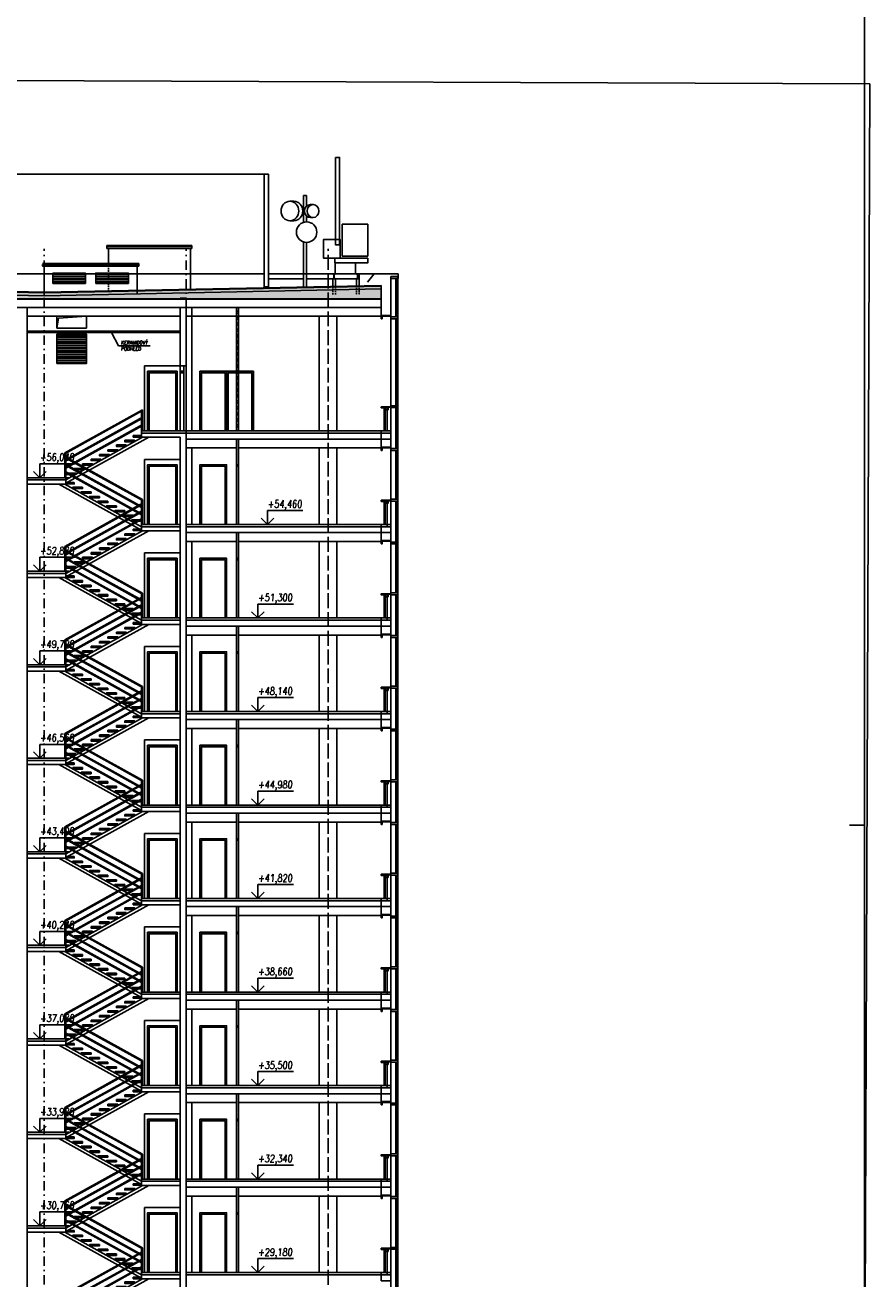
# Model space of a CAD drawing. Header units: millimetres. Extents: x -24606338 to 439687, y 151354 to 480404.
# Tile 15 of 93: x 140697 to 169250, y 373495 to 415867. Entities that reach past the tile are written whole.
import ezdxf

# ---------------------------------------------------------------- set-up
doc = ezdxf.new("R2010")
doc.units = ezdxf.units.MM
for name, pattern in [('DASHED', [0.75, 0.5, -0.25]), ('HIDDEN', [3, 2, -1]), ('ČERCHOVANÁ', [25.4, 12.7, -6.35, 0, -6.35]), ('ČÁRKOVANÁ', [19.05, 12.7, -6.35])]:
    doc.linetypes.add(name, pattern=pattern)
for name, color, linetype in [('BOURÁNÍ', 40, 'Continuous'), ('DVERE', 4, 'Continuous'), ('KOTY', 7, 'Continuous'), ('KOTY-DVERE', 8, 'Continuous'), ('LEGENDA', 7, 'Continuous'), ('NOVA', 240, 'Continuous'), ('OSY', 7, 'Continuous'), ('Sloupy', 210, 'Continuous'), ('SRAFA', 9, 'Continuous'), ('TENKA', 4, 'Continuous'), ('TLUSTA', 2, 'Continuous')]:
    doc.layers.add(name, color=color, linetype=linetype)
doc.layers.add('SCANY', color=7, linetype='Continuous', plot=False)
doc.styles.add('CS-ROMANS', font='romans.shx', dxfattribs={"width": 0.75, "oblique": 5})
doc.styles.add('ROMANS', font='romans.shx', dxfattribs={"width": 0.75, "oblique": 5, "height": 200})
picture_1 = doc.add_image_def('image1.jpg', size_in_pixel=(7767, 6910))

# ---------------------------------------------------------------- blocks, each defined once
blk = doc.blocks.new('VÝŠKOVÁ KÓTA 1')
at = {"ltscale": 0.25}
for p, q in [((0, 3.76), (9.59, 3.76)), ((0, 0), (0, 3.76)), ((0, 0), (-1.7, 1.7)), ((0, 0), (1.7, 1.7))]:
    blk.add_line(p, q, dxfattribs=at)
at = {"style": 'ROMANS', "oblique": 5, "width": 0.8}
blk.add_attdef('VÝŠKA', (0, 4.54), '', height=2, dxfattribs=at)
blk = doc.blocks.new('BUDOVA_A_schodiste_rez')
at = {"layer": 'TENKA', "color": 7}
for p, q in [((37, 2297), (37, 1580)), ((2663, 841), (37, 2297)), ((2663, 807), (67, 2246)), ((2632, 608), (37, 2047)), ((2632, 358), (37, 1797)), ((2632, 574), (67, 1996)), ((2632, 324), (67, 1746)), ((37, -739), (2663, 717)), ((37, -773), (2632, 666)), ((67, -972), (2663, 467)), ((2663, 717), (2663, 0)), ((67, -1006), (2632, 416)), ((67, -1222), (2663, 217)), ((67, -1256), (2632, 166))]:
    blk.add_line(p, q, dxfattribs=at)
for points in [[(67, 1580), (67, 2280)], [(2632, 0), (2632, 858)], [(2632, 0), (2632, 700)], [(2663, 0), (2663, 841)], [(37, -1580), (37, -739)], [(67, -1580), (67, -722)]]:
    blk.add_lwpolyline(points, dxfattribs=at)
at = {"layer": 'TENKA'}
for points in [[(2632, -189), (-171, 1365)], [(2632, -75), (35, 1365)], [(67, -1655), (2665, -215)], [(67, -1769), (2871, -215)]]:
    blk.add_lwpolyline(points, dxfattribs=at)
for points in [[(352, 1422), (67, 1422), (67, 1372), (352, 1372)], [(637, 1264), (307, 1264), (307, 1214), (637, 1214)], [(922, 1106), (592, 1106), (592, 1056), (922, 1056)], [(1207, 948), (877, 948), (877, 898), (1207, 898)], [(1492, 790), (1162, 790), (1162, 740), (1492, 740)], [(1777, 632), (1447, 632), (1447, 582), (1777, 582)], [(2062, 474), (1732, 474), (1732, 424), (2062, 424)], [(2347, 316), (2017, 316), (2017, 266), (2347, 266)], [(2632, 158), (2302, 158), (2302, 108), (2632, 108)], [(2062, -316), (2393, -316), (2393, -366), (2062, -366)], [(2347, -158), (2632, -158), (2632, -208), (2347, -208)], [(1207, -790), (1538, -790), (1538, -840), (1207, -840)], [(1492, -632), (1823, -632), (1823, -682), (1492, -682)], [(1777, -474), (2108, -474), (2108, -524), (1777, -524)], [(352, -1264), (683, -1264), (683, -1314), (352, -1314)], [(637, -1106), (968, -1106), (968, -1156), (637, -1156)], [(922, -948), (1253, -948), (1253, -998), (922, -998)], [(67, -1422), (398, -1422), (398, -1472), (67, -1472)]]:
    blk.add_lwpolyline(points, close=True, dxfattribs=at)
blk = doc.blocks.new('I160')
blk.add_lwpolyline([(-33.85315, -80), (-33.85315, -76.395, -0.374036), (-30.58015, -72.632), (-5.43015, -69.111, 0.374036), (-0.00315, -62.872), (-0.00315, 62.872, 0.374036), (-5.43015, 69.111), (-30.58015, 72.632, -0.374036), (-33.85315, 76.395), (-33.85315, 80), (40.14685, 80), (40.14685, 76.395, -0.374036), (36.87385, 72.632), (11.72385, 69.111, 0.374036), (6.29685, 62.872), (6.29685, -62.872, 0.374036), (11.72385, -69.111), (36.87385, -72.632, -0.374036), (40.14685, -76.395), (40.14685, -80)], format="xyb", close=True)

msp = doc.modelspace()

# ---------------------------------------------------------------- hatches: boundary and pattern name
at = {"layer": 'NOVA', "ltscale": 300}
h = msp.add_hatch(dxfattribs=at)
h.set_pattern_fill('ANSI32', color=256, scale=15)
h.set_pattern_definition([(45, (4377.23, 173593.97), (-101.02788, 101.02788), []), (45, (4444.58, 173593.97), (-101.02788, 101.02788), [])])
h.paths.add_polyline_path([(147912.436, 406325.494), (147837.436, 406325.494), (147837.436, 402150.494), (147912.436, 402150.494)])
at = {"layer": 'SRAFA'}
h = msp.add_hatch(dxfattribs=at)
h.set_pattern_fill('ANSI31', color=256, scale=20, angle=135)
h.set_pattern_definition([(180, (43149.25, 373410.544), (-1e-14, -63.5), [])])
h.paths.add_polyline_path([(141637.436, 407488.094), (142737.436, 407488.094), (142737.436, 407138.094), (141637.436, 407138.094)])
h = msp.add_hatch(dxfattribs=at)
h.set_pattern_fill('ANSI31', color=256, scale=20, angle=135)
h.set_pattern_definition([(180, (44599.25, 373410.544), (-1e-14, -63.5), [])])
h.paths.add_polyline_path([(143087.436, 407488.094), (144187.436, 407488.094), (144187.436, 407138.094), (143087.436, 407138.094)])
h = msp.add_hatch(dxfattribs=at)
h.set_pattern_fill('HONEY', color=256, scale=10)
h.set_pattern_definition([(0, (1450, 0), (47.625, 27.4963), [31.75, -63.5]), (120, (1450, 0), (-47.6249943, 27.4963099), [31.75, -63.5]), (60, (1450, 0), (5.7e-06, 54.9926099), [-63.5, 31.75])])
h.paths.add_polyline_path([(129937.436, 407048.514), (141337.436, 406820.514), (152737.436, 407048.514), (152737.436, 406620.494), (129937.436, 406620.494)])
h = msp.add_hatch(dxfattribs=at)
h.set_pattern_fill('ANSI31', color=256, scale=20, angle=135)
h.set_pattern_definition([(180, (43284.25, 370697.944), (-1e-14, -63.5), [])])
h.paths.add_polyline_path([(141772.436, 405425.494), (142772.436, 405425.494), (142772.436, 404425.494), (141772.436, 404425.494)])

# ---------------------------------------------------------------- linework, layer by layer
at = {"layer": 'BOURÁNÍ'}
for points in [[(147512.436, 402150.494), (148412.436, 402150.494), (148412.436, 404170.494), (147512.436, 404170.494)], [(147562.436, 402150.494), (148362.436, 402150.494), (148362.436, 404120.494), (147562.436, 404120.494)]]:
    msp.add_lwpolyline(points, close=True, dxfattribs=at)
at = {"layer": 'DVERE'}
msp.add_lwpolyline([(140772.436, 406025.494), (145937.436, 406025.494)], dxfattribs=at)
for points in [[(144737.436, 404350.494), (145937.436, 404350.494), (145937.436, 402150.494), (144737.436, 402150.494)], [(144837.436, 402150.494), (145837.436, 402150.494), (145837.436, 404170.494), (144837.436, 404170.494)], [(144887.436, 402150.494), (145787.436, 402150.494), (145787.436, 404120.494), (144887.436, 404120.494)], [(144737.436, 401190.494), (145937.436, 401190.494), (145937.436, 398990.494), (144737.436, 398990.494)], [(144837.436, 398990.494), (145837.436, 398990.494), (145837.436, 401010.494), (144837.436, 401010.494)], [(144887.436, 398990.494), (145787.436, 398990.494), (145787.436, 400960.494), (144887.436, 400960.494)], [(147507.436, 398990.494), (146607.436, 398990.494), (146607.436, 401010.494), (147507.436, 401010.494)], [(147457.436, 398990.494), (146657.436, 398990.494), (146657.436, 400960.494), (147457.436, 400960.494)], [(147912.436, 401010.494), (147837.436, 401010.494), (147837.436, 400960.494), (147912.436, 400960.494)], [(147912.436, 398990.494), (147837.436, 398990.494), (147837.436, 401010.494), (147912.436, 401010.494)], [(144737.436, 398030.494), (145937.436, 398030.494), (145937.436, 395830.494), (144737.436, 395830.494)], [(144837.436, 395830.494), (145837.436, 395830.494), (145837.436, 397850.494), (144837.436, 397850.494)], [(144887.436, 395830.494), (145787.436, 395830.494), (145787.436, 397800.494), (144887.436, 397800.494)], [(147507.436, 395830.494), (146607.436, 395830.494), (146607.436, 397850.494), (147507.436, 397850.494)], [(147457.436, 395830.494), (146657.436, 395830.494), (146657.436, 397800.494), (147457.436, 397800.494)], [(147912.436, 397850.494), (147837.436, 397850.494), (147837.436, 397800.494), (147912.436, 397800.494)], [(147912.436, 395830.494), (147837.436, 395830.494), (147837.436, 397850.494), (147912.436, 397850.494)], [(144737.436, 394870.494), (145937.436, 394870.494), (145937.436, 392670.494), (144737.436, 392670.494)], [(144837.436, 392670.494), (145837.436, 392670.494), (145837.436, 394690.494), (144837.436, 394690.494)], [(144887.436, 392670.494), (145787.436, 392670.494), (145787.436, 394640.494), (144887.436, 394640.494)], [(147507.436, 392670.494), (146607.436, 392670.494), (146607.436, 394690.494), (147507.436, 394690.494)], [(147457.436, 392670.494), (146657.436, 392670.494), (146657.436, 394640.494), (147457.436, 394640.494)], [(147912.436, 394690.494), (147837.436, 394690.494), (147837.436, 394640.494), (147912.436, 394640.494)], [(147912.436, 392670.494), (147837.436, 392670.494), (147837.436, 394690.494), (147912.436, 394690.494)], [(144737.436, 391710.494), (145937.436, 391710.494), (145937.436, 389510.494), (144737.436, 389510.494)], [(144837.436, 389510.494), (145837.436, 389510.494), (145837.436, 391530.494), (144837.436, 391530.494)], [(147507.436, 389510.494), (146607.436, 389510.494), (146607.436, 391530.494), (147507.436, 391530.494)], [(147912.436, 391530.494), (147837.436, 391530.494), (147837.436, 391480.494), (147912.436, 391480.494)], [(147912.436, 389510.494), (147837.436, 389510.494), (147837.436, 391530.494), (147912.436, 391530.494)], [(144887.436, 389510.494), (145787.436, 389510.494), (145787.436, 391480.494), (144887.436, 391480.494)], [(147457.436, 389510.494), (146657.436, 389510.494), (146657.436, 391480.494), (147457.436, 391480.494)], [(144737.436, 388550.494), (145937.436, 388550.494), (145937.436, 386350.494), (144737.436, 386350.494)], [(144837.436, 386350.494), (145837.436, 386350.494), (145837.436, 388370.494), (144837.436, 388370.494)], [(144887.436, 386350.494), (145787.436, 386350.494), (145787.436, 388320.494), (144887.436, 388320.494)], [(147507.436, 386350.494), (146607.436, 386350.494), (146607.436, 388370.494), (147507.436, 388370.494)], [(147457.436, 386350.494), (146657.436, 386350.494), (146657.436, 388320.494), (147457.436, 388320.494)], [(147912.436, 388370.494), (147837.436, 388370.494), (147837.436, 388320.494), (147912.436, 388320.494)], [(147912.436, 386350.494), (147837.436, 386350.494), (147837.436, 388370.494), (147912.436, 388370.494)], [(144737.436, 385390.494), (145937.436, 385390.494), (145937.436, 383190.494), (144737.436, 383190.494)], [(144837.436, 383190.494), (145837.436, 383190.494), (145837.436, 385210.494), (144837.436, 385210.494)], [(144887.436, 383190.494), (145787.436, 383190.494), (145787.436, 385160.494), (144887.436, 385160.494)], [(147507.436, 383190.494), (146607.436, 383190.494), (146607.436, 385210.494), (147507.436, 385210.494)], [(147457.436, 383190.494), (146657.436, 383190.494), (146657.436, 385160.494), (147457.436, 385160.494)], [(147912.436, 385210.494), (147837.436, 385210.494), (147837.436, 385160.494), (147912.436, 385160.494)], [(147912.436, 383190.494), (147837.436, 383190.494), (147837.436, 385210.494), (147912.436, 385210.494)], [(144737.436, 382230.494), (145937.436, 382230.494), (145937.436, 380030.494), (144737.436, 380030.494)], [(144837.436, 380030.494), (145837.436, 380030.494), (145837.436, 382050.494), (144837.436, 382050.494)], [(144887.436, 380030.494), (145787.436, 380030.494), (145787.436, 382000.494), (144887.436, 382000.494)], [(147507.436, 380030.494), (146607.436, 380030.494), (146607.436, 382050.494), (147507.436, 382050.494)], [(147457.436, 380030.494), (146657.436, 380030.494), (146657.436, 382000.494), (147457.436, 382000.494)], [(147912.436, 382050.494), (147837.436, 382050.494), (147837.436, 382000.494), (147912.436, 382000.494)], [(147912.436, 380030.494), (147837.436, 380030.494), (147837.436, 382050.494), (147912.436, 382050.494)], [(144737.436, 379070.494), (145937.436, 379070.494), (145937.436, 376870.494), (144737.436, 376870.494)], [(144837.436, 376870.494), (145837.436, 376870.494), (145837.436, 378890.494), (144837.436, 378890.494)], [(144887.436, 376870.494), (145787.436, 376870.494), (145787.436, 378840.494), (144887.436, 378840.494)], [(147507.436, 376870.494), (146607.436, 376870.494), (146607.436, 378890.494), (147507.436, 378890.494)], [(147457.436, 376870.494), (146657.436, 376870.494), (146657.436, 378840.494), (147457.436, 378840.494)], [(147912.436, 378890.494), (147837.436, 378890.494), (147837.436, 378840.494), (147912.436, 378840.494)], [(147912.436, 376870.494), (147837.436, 376870.494), (147837.436, 378890.494), (147912.436, 378890.494)], [(144737.436, 375910.494), (145937.436, 375910.494), (145937.436, 373710.494), (144737.436, 373710.494)], [(144837.436, 373710.494), (145837.436, 373710.494), (145837.436, 375730.494), (144837.436, 375730.494)], [(144887.436, 373710.494), (145787.436, 373710.494), (145787.436, 375680.494), (144887.436, 375680.494)], [(147507.436, 373710.494), (146607.436, 373710.494), (146607.436, 375730.494), (147507.436, 375730.494)], [(147457.436, 373710.494), (146657.436, 373710.494), (146657.436, 375680.494), (147457.436, 375680.494)], [(147912.436, 375730.494), (147837.436, 375730.494), (147837.436, 375680.494), (147912.436, 375680.494)], [(147912.436, 373710.494), (147837.436, 373710.494), (147837.436, 375730.494), (147912.436, 375730.494)]]:
    msp.add_lwpolyline(points, close=True, dxfattribs=at)
at = {"layer": 'KOTY', "linetype": 'ByBlock'}
for p, q in [((140870.434, 400570.494), (142187.529, 400570.494)), ((148566.143, 398990.494), (149883.238, 398990.494)), ((140870.434, 397410.494), (142187.529, 397410.494)), ((148243.169, 395830.494), (149560.264, 395830.494)), ((140870.434, 394250.494), (142187.529, 394250.494)), ((148243.169, 392670.494), (149560.264, 392670.494)), ((140870.434, 391090.494), (142187.529, 391090.494)), ((148243.169, 389510.494), (149560.264, 389510.494)), ((140870.434, 387930.494), (142187.529, 387930.494)), ((148243.169, 386350.494), (149560.264, 386350.494)), ((140870.434, 384770.494), (142187.529, 384770.494)), ((148243.169, 383190.494), (149560.264, 383190.494)), ((140870.434, 381610.494), (142187.529, 381610.494)), ((148243.169, 380030.494), (149560.264, 380030.494)), ((140870.434, 378450.494), (142187.529, 378450.494)), ((148243.169, 376870.494), (149560.264, 376870.494)), ((140870.434, 375290.494), (142187.529, 375290.494)), ((148243.169, 373710.494), (149560.264, 373710.494))]:
    msp.add_line(p, q, dxfattribs=at)
at = {"layer": 'KOTY-DVERE'}
msp.add_lwpolyline([(144927.191, 405032.292), (143856.366, 405032.292), (143614.459, 405475.494)], dxfattribs=at)
at = {"layer": 'LEGENDA'}
msp.add_lwpolyline([(122065.347, 329430.494), (169065.347, 329430.494), (169065.347, 418530.494), (122065.347, 418530.494)], close=True, dxfattribs=at)
msp.add_lwpolyline([(169065.347, 388830.494), (168565.347, 388830.494)], dxfattribs=at)
at = {"layer": 'NOVA'}
for points in [[(147837.436, 402150.494), (147837.436, 406325.494)], [(147912.436, 406325.494), (147912.436, 402150.494)]]:
    msp.add_lwpolyline(points, dxfattribs=at)
for points in [[(146607.436, 402150.494), (147507.436, 402150.494), (147507.436, 404170.494), (146607.436, 404170.494)], [(146657.436, 402150.494), (147457.436, 402150.494), (147457.436, 404120.494), (146657.436, 404120.494)]]:
    msp.add_lwpolyline(points, close=True, dxfattribs=at)
at = {"layer": 'OSY', "linetype": 'ČERCHOVANÁ', "ltscale": 25}
for points in [[(141337.436, 331387.271), (141337.436, 408305.494)], [(146137.436, 331387.271), (146137.436, 408305.494)], [(150937.436, 339185.494), (150937.436, 408305.494)], [(150937.436, 331387.271), (150937.436, 408305.494)]]:
    msp.add_lwpolyline(points, dxfattribs=at)
at = {"layer": 'TENKA'}
for p, q in [((133752.456, 410830.494), (148922.416, 410830.494)), ((148922.416, 410830.494), (148772.416, 410830.494)), ((148772.416, 410830.494), (148772.416, 407020.494)), ((148922.416, 410830.494), (148922.416, 407570.494)), ((148922.416, 407020.494), (148922.416, 410830.494)), ((150112.244, 410112.726), (150112.244, 409201.457)), ((150212.244, 410112.726), (150212.244, 409751.074)), ((150212.244, 409415.293), (150212.244, 409216.204)), ((150112.244, 408538.105), (150112.244, 407020.494)), ((150212.244, 408523.358), (150212.244, 407020.494)), ((146337.436, 408388.024), (143462.436, 408388.024)), ((143512.436, 408311.522), (143512.436, 407805.316)), ((146287.436, 406939.518), (146287.436, 408311.522)), ((151176.448, 407830.904), (151176.448, 407455.494)), ((151869.712, 407830.904), (151869.712, 407455.494)), ((148772.416, 407465.494), (133902.456, 407465.494)), ((148922.416, 407465.494), (152493.141, 407465.494)), ((151094.379, 407295.494), (151094.379, 407035.657)), ((151184.379, 407295.494), (151184.379, 407037.457)), ((152493.141, 407465.494), (152271.767, 407175.125)), ((153308.38, 407465.494), (152493.141, 407465.494)), ((153057.436, 407305.494), (153057.436, 407370.494)), ((153057.436, 407370.494), (153298.38, 407370.494)), ((153057.436, 401557.994), (153057.436, 407305.494)), ((153298.38, 407305.494), (153057.436, 407305.494)), ((153228.38, 406007.994), (153228.38, 407305.494)), ((153268.38, 406007.994), (153268.38, 407305.494)), ((153298.38, 407370.494), (153298.38, 407305.494)), ((153298.38, 401557.994), (153298.38, 407305.494)), ((153308.38, 407305.494), (153308.38, 407465.494)), ((129937.436, 407048.514), (141337.436, 406820.514)), ((129937.436, 406948.494), (141337.436, 406720.494)), ((141337.436, 406820.514), (152737.436, 407048.514)), ((152737.436, 406948.494), (141337.436, 406720.494)), ((148772.416, 407020.494), (148922.416, 407020.494)), ((152737.436, 406600.494), (152737.436, 407068.518)), ((129937.436, 406620.494), (152737.436, 406620.494)), ((153057.436, 406057.994), (152737.436, 406057.994)), ((152737.436, 406057.994), (152737.436, 406032.994)), ((152737.436, 406032.994), (153057.436, 406032.994)), ((152762.436, 406032.994), (152737.436, 406032.994)), ((152737.436, 406032.994), (152737.436, 405942.994)), ((152737.436, 405942.994), (152762.436, 405942.994)), ((152762.436, 405942.994), (152762.436, 406032.994)), ((153057.436, 406032.994), (153057.436, 406057.994)), ((153057.436, 405942.994), (153057.436, 406007.994)), ((153057.436, 406007.994), (153298.38, 406007.994)), ((153298.38, 405942.994), (153057.436, 405942.994)), ((153228.38, 403002.994), (153228.38, 405942.994)), ((153268.38, 403002.994), (153268.38, 405942.994)), ((153298.38, 406007.994), (153298.38, 405942.994)), ((153057.436, 402970.494), (152737.436, 402970.494)), ((152737.436, 402970.494), (152737.436, 402930.494)), ((153057.436, 402937.994), (153057.436, 403002.994)), ((153057.436, 403002.994), (153298.38, 403002.994)), ((153057.436, 402950.494), (153057.436, 402970.494)), ((153298.38, 403002.994), (153298.38, 402937.994)), ((152737.436, 402930.494), (152757.436, 402930.494)), ((152757.436, 402930.494), (152757.436, 402950.494)), ((152757.436, 402950.494), (153057.436, 402950.494)), ((152970.774, 402950.494), (152770.936, 402950.494)), ((152770.936, 402950.494), (152770.936, 402930.494)), ((152770.936, 402930.494), (152970.774, 402930.494)), ((152838.477, 402930.494), (152838.477, 402150.494)), ((152963.477, 402930.494), (152863.477, 402930.494)), ((152863.477, 402930.494), (152863.477, 402865.494)), ((152863.477, 402930.494), (152863.477, 402150.494)), ((152863.477, 402865.494), (152963.477, 402865.494)), ((152938.477, 402930.494), (152938.477, 402150.494)), ((152963.477, 402865.494), (152963.477, 402930.494)), ((152970.774, 402930.494), (152970.774, 402950.494)), ((153298.38, 402937.994), (153057.436, 402937.994)), ((153228.38, 401557.994), (153228.38, 402937.994)), ((153268.38, 401557.994), (153268.38, 402937.994)), ((153057.436, 402150.494), (152737.436, 402150.494)), ((152737.436, 402150.494), (152737.436, 402075.494)), ((153057.436, 402075.494), (153057.436, 402150.494)), ((152737.436, 402075.494), (153057.436, 402075.494)), ((153057.436, 402075.494), (152737.436, 402075.494)), ((152737.436, 402075.494), (152737.436, 401875.494)), ((152737.436, 401875.494), (153057.436, 401875.494)), ((153057.436, 401875.494), (153057.436, 402075.494))]:
    msp.add_line(p, q, dxfattribs=at)
at = {"layer": 'TENKA', "linetype": 'DASHED', "ltscale": 100}
for p, q in [((151094.379, 407035.657), (151094.379, 406750.494)), ((151184.379, 407037.457), (151184.379, 406750.494)), ((151894.379, 407051.657), (151894.379, 406750.494)), ((151987.436, 407053.518), (151987.436, 406750.494))]:
    msp.add_line(p, q, dxfattribs=at)
at = {"layer": 'TENKA', "color": 7}
for p, q in [((142042.436, 401411.862), (144667.436, 402867.125)), ((142042.436, 401377.56), (144637.436, 402816.192)), ((142072.436, 401178.494), (144667.436, 402617.125)), ((142072.436, 401144.192), (144637.436, 402566.192)), ((144667.436, 402867.125), (144667.436, 402150.494)), ((142072.436, 400928.494), (144667.436, 402367.125)), ((142072.436, 400894.192), (144637.436, 402316.192))]:
    msp.add_line(p, q, dxfattribs=at)
at = {"layer": 'TENKA'}
for points in [[(151190.643, 411394.147), (151326.762, 411394.147), (151326.762, 408436.432), (151190.643, 408436.432)], [(151419.262, 409137.846), (152279.736, 409137.846), (152279.736, 408061.76), (151419.262, 408061.76)], [(151346.066, 407988.858), (150783.566, 407988.858), (150783.566, 408624.432), (151346.066, 408624.432)], [(151168.783, 407988.858), (152279.736, 407988.858), (152279.736, 407830.904), (151168.783, 407830.904)], [(141637.436, 407138.094), (142737.436, 407138.094), (142737.436, 407488.094), (141637.436, 407488.094)], [(143087.436, 407138.094), (144187.436, 407138.094), (144187.436, 407488.094), (143087.436, 407488.094)], [(141772.436, 405625.494), (142772.436, 405625.494), (142772.436, 406025.494), (141772.436, 406025.494)], [(152737.436, 406325.494), (146137.436, 406325.494), (146137.436, 406025.494), (152737.436, 406025.494)], [(141772.436, 404425.494), (142772.436, 404425.494), (142772.436, 405425.494), (141772.436, 405425.494)], [(145937.436, 402150.494), (146137.436, 402150.494), (146137.436, 404350.494), (145937.436, 404350.494)], [(145937.436, 404120.494), (146062.436, 404120.494), (146062.436, 404170.494), (145937.436, 404170.494)], [(144067.436, 401834.494), (144397.531, 401834.494), (144397.531, 401784.494), (144067.436, 401784.494)], [(144352.436, 401992.494), (144637.436, 401992.494), (144637.436, 401942.494), (144352.436, 401942.494)], [(143212.436, 401360.494), (143542.531, 401360.494), (143542.531, 401310.494), (143212.436, 401310.494)], [(143497.436, 401518.494), (143827.531, 401518.494), (143827.531, 401468.494), (143497.436, 401468.494)], [(143782.436, 401676.494), (144112.531, 401676.494), (144112.531, 401626.494), (143782.436, 401626.494)], [(152737.436, 401582.994), (153057.436, 401582.994), (153057.436, 401607.994), (152737.436, 401607.994)], [(152737.436, 401492.994), (152762.436, 401492.994), (152762.436, 401582.994), (152737.436, 401582.994)], [(153298.38, 401492.994), (153057.436, 401492.994), (153057.436, 401557.994), (153298.38, 401557.994)], [(142357.436, 400886.494), (142687.531, 400886.494), (142687.531, 400836.494), (142357.436, 400836.494)], [(142642.436, 401044.494), (142972.531, 401044.494), (142972.531, 400994.494), (142642.436, 400994.494)], [(142927.436, 401202.494), (143257.531, 401202.494), (143257.531, 401152.494), (142927.436, 401152.494)], [(142072.436, 400728.494), (142402.531, 400728.494), (142402.531, 400678.494), (142072.436, 400678.494)], [(153057.436, 399810.494), (152737.436, 399810.494), (152737.436, 399770.494), (152757.436, 399770.494), (152757.436, 399790.494), (153057.436, 399790.494)], [(152970.774, 399790.494), (152770.936, 399790.494), (152770.936, 399770.494), (152970.774, 399770.494)], [(152963.477, 399770.494), (152863.477, 399770.494), (152863.477, 399705.494), (152963.477, 399705.494)], [(153298.38, 399777.994), (153057.436, 399777.994), (153057.436, 399842.994), (153298.38, 399842.994)], [(152737.436, 398915.494), (153057.436, 398915.494), (153057.436, 398990.494), (152737.436, 398990.494)], [(152737.436, 398715.494), (153057.436, 398715.494), (153057.436, 398915.494), (152737.436, 398915.494)], [(152737.436, 398422.994), (153057.436, 398422.994), (153057.436, 398447.994), (152737.436, 398447.994)], [(152737.436, 398332.994), (152762.436, 398332.994), (152762.436, 398422.994), (152737.436, 398422.994)], [(153298.38, 398332.994), (153057.436, 398332.994), (153057.436, 398397.994), (153298.38, 398397.994)], [(153057.436, 396650.494), (152737.436, 396650.494), (152737.436, 396610.494), (152757.436, 396610.494), (152757.436, 396630.494), (153057.436, 396630.494)], [(152970.774, 396630.494), (152770.936, 396630.494), (152770.936, 396610.494), (152970.774, 396610.494)], [(152963.477, 396610.494), (152863.477, 396610.494), (152863.477, 396545.494), (152963.477, 396545.494)], [(153298.38, 396617.994), (153057.436, 396617.994), (153057.436, 396682.994), (153298.38, 396682.994)], [(152737.436, 395755.494), (153057.436, 395755.494), (153057.436, 395830.494), (152737.436, 395830.494)], [(152737.436, 395555.494), (153057.436, 395555.494), (153057.436, 395755.494), (152737.436, 395755.494)], [(152737.436, 395262.994), (153057.436, 395262.994), (153057.436, 395287.994), (152737.436, 395287.994)], [(152737.436, 395172.994), (152762.436, 395172.994), (152762.436, 395262.994), (152737.436, 395262.994)], [(153298.38, 395172.994), (153057.436, 395172.994), (153057.436, 395237.994), (153298.38, 395237.994)], [(153057.436, 393490.494), (152737.436, 393490.494), (152737.436, 393450.494), (152757.436, 393450.494), (152757.436, 393470.494), (153057.436, 393470.494)], [(152970.774, 393470.494), (152770.936, 393470.494), (152770.936, 393450.494), (152970.774, 393450.494)], [(152963.477, 393450.494), (152863.477, 393450.494), (152863.477, 393385.494), (152963.477, 393385.494)], [(153298.38, 393457.994), (153057.436, 393457.994), (153057.436, 393522.994), (153298.38, 393522.994)], [(152737.436, 392595.494), (153057.436, 392595.494), (153057.436, 392670.494), (152737.436, 392670.494)], [(152737.436, 392395.494), (153057.436, 392395.494), (153057.436, 392595.494), (152737.436, 392595.494)], [(152737.436, 392102.994), (153057.436, 392102.994), (153057.436, 392127.994), (152737.436, 392127.994)], [(152737.436, 392012.994), (152762.436, 392012.994), (152762.436, 392102.994), (152737.436, 392102.994)], [(153298.38, 392012.994), (153057.436, 392012.994), (153057.436, 392077.994), (153298.38, 392077.994)], [(153057.436, 390330.494), (152737.436, 390330.494), (152737.436, 390290.494), (152757.436, 390290.494), (152757.436, 390310.494), (153057.436, 390310.494)], [(152970.774, 390310.494), (152770.936, 390310.494), (152770.936, 390290.494), (152970.774, 390290.494)], [(152963.477, 390290.494), (152863.477, 390290.494), (152863.477, 390225.494), (152963.477, 390225.494)], [(153298.38, 390297.994), (153057.436, 390297.994), (153057.436, 390362.994), (153298.38, 390362.994)], [(152737.436, 389435.494), (153057.436, 389435.494), (153057.436, 389510.494), (152737.436, 389510.494)], [(152737.436, 389235.494), (153057.436, 389235.494), (153057.436, 389435.494), (152737.436, 389435.494)], [(152737.436, 388942.994), (153057.436, 388942.994), (153057.436, 388967.994), (152737.436, 388967.994)], [(152737.436, 388852.994), (152762.436, 388852.994), (152762.436, 388942.994), (152737.436, 388942.994)], [(153298.38, 388852.994), (153057.436, 388852.994), (153057.436, 388917.994), (153298.38, 388917.994)], [(153057.436, 387170.494), (152737.436, 387170.494), (152737.436, 387130.494), (152757.436, 387130.494), (152757.436, 387150.494), (153057.436, 387150.494)], [(152970.774, 387150.494), (152770.936, 387150.494), (152770.936, 387130.494), (152970.774, 387130.494)], [(152963.477, 387130.494), (152863.477, 387130.494), (152863.477, 387065.494), (152963.477, 387065.494)], [(153298.38, 387137.994), (153057.436, 387137.994), (153057.436, 387202.994), (153298.38, 387202.994)], [(152737.436, 386275.494), (153057.436, 386275.494), (153057.436, 386350.494), (152737.436, 386350.494)], [(152737.436, 386075.494), (153057.436, 386075.494), (153057.436, 386275.494), (152737.436, 386275.494)], [(152737.436, 385782.994), (153057.436, 385782.994), (153057.436, 385807.994), (152737.436, 385807.994)], [(152737.436, 385692.994), (152762.436, 385692.994), (152762.436, 385782.994), (152737.436, 385782.994)], [(153298.38, 385692.994), (153057.436, 385692.994), (153057.436, 385757.994), (153298.38, 385757.994)], [(153057.436, 384010.494), (152737.436, 384010.494), (152737.436, 383970.494), (152757.436, 383970.494), (152757.436, 383990.494), (153057.436, 383990.494)], [(152970.774, 383990.494), (152770.936, 383990.494), (152770.936, 383970.494), (152970.774, 383970.494)], [(152963.477, 383970.494), (152863.477, 383970.494), (152863.477, 383905.494), (152963.477, 383905.494)], [(153298.38, 383977.994), (153057.436, 383977.994), (153057.436, 384042.994), (153298.38, 384042.994)], [(152737.436, 383115.494), (153057.436, 383115.494), (153057.436, 383190.494), (152737.436, 383190.494)], [(152737.436, 382915.494), (153057.436, 382915.494), (153057.436, 383115.494), (152737.436, 383115.494)], [(152737.436, 382622.994), (153057.436, 382622.994), (153057.436, 382647.994), (152737.436, 382647.994)], [(152737.436, 382532.994), (152762.436, 382532.994), (152762.436, 382622.994), (152737.436, 382622.994)], [(153298.38, 382532.994), (153057.436, 382532.994), (153057.436, 382597.994), (153298.38, 382597.994)], [(153057.436, 380850.494), (152737.436, 380850.494), (152737.436, 380810.494), (152757.436, 380810.494), (152757.436, 380830.494), (153057.436, 380830.494)], [(152970.774, 380830.494), (152770.936, 380830.494), (152770.936, 380810.494), (152970.774, 380810.494)], [(152963.477, 380810.494), (152863.477, 380810.494), (152863.477, 380745.494), (152963.477, 380745.494)], [(153298.38, 380817.994), (153057.436, 380817.994), (153057.436, 380882.994), (153298.38, 380882.994)], [(152737.436, 379955.494), (153057.436, 379955.494), (153057.436, 380030.494), (152737.436, 380030.494)], [(152737.436, 379755.494), (153057.436, 379755.494), (153057.436, 379955.494), (152737.436, 379955.494)], [(152737.436, 379462.994), (153057.436, 379462.994), (153057.436, 379487.994), (152737.436, 379487.994)], [(152737.436, 379372.994), (152762.436, 379372.994), (152762.436, 379462.994), (152737.436, 379462.994)], [(153298.38, 379372.994), (153057.436, 379372.994), (153057.436, 379437.994), (153298.38, 379437.994)], [(153057.436, 377690.494), (152737.436, 377690.494), (152737.436, 377650.494), (152757.436, 377650.494), (152757.436, 377670.494), (153057.436, 377670.494)], [(152970.774, 377670.494), (152770.936, 377670.494), (152770.936, 377650.494), (152970.774, 377650.494)], [(152963.477, 377650.494), (152863.477, 377650.494), (152863.477, 377585.494), (152963.477, 377585.494)], [(153298.38, 377657.994), (153057.436, 377657.994), (153057.436, 377722.994), (153298.38, 377722.994)], [(152737.436, 376795.494), (153057.436, 376795.494), (153057.436, 376870.494), (152737.436, 376870.494)], [(152737.436, 376595.494), (153057.436, 376595.494), (153057.436, 376795.494), (152737.436, 376795.494)], [(152737.436, 376302.994), (153057.436, 376302.994), (153057.436, 376327.994), (152737.436, 376327.994)], [(152737.436, 376212.994), (152762.436, 376212.994), (152762.436, 376302.994), (152737.436, 376302.994)], [(153298.38, 376212.994), (153057.436, 376212.994), (153057.436, 376277.994), (153298.38, 376277.994)], [(153298.38, 374497.994), (153057.436, 374497.994), (153057.436, 374562.994), (153298.38, 374562.994)], [(153057.436, 374530.494), (152737.436, 374530.494), (152737.436, 374490.494), (152757.436, 374490.494), (152757.436, 374510.494), (153057.436, 374510.494)], [(152970.774, 374510.494), (152770.936, 374510.494), (152770.936, 374490.494), (152970.774, 374490.494)], [(152963.477, 374490.494), (152863.477, 374490.494), (152863.477, 374425.494), (152963.477, 374425.494)], [(152737.436, 373635.494), (153057.436, 373635.494), (153057.436, 373710.494), (152737.436, 373710.494)], [(152737.436, 373435.494), (153057.436, 373435.494), (153057.436, 373635.494), (152737.436, 373635.494)]]:
    msp.add_lwpolyline(points, close=True, dxfattribs=at)
for points in [[(149784.268, 409912.075), (149647.551, 409912.075)], [(150112.244, 410112.726), (150212.244, 410112.726)], [(150340.508, 409802.445), (150431.654, 409802.445)], [(150340.508, 409363.922), (150431.654, 409363.922)], [(149647.551, 409254.292), (149784.268, 409254.292)], [(146337.436, 408413.024), (143462.436, 408413.024)], [(143462.436, 408311.522), (143462.436, 408413.024)], [(146337.436, 408311.522), (143462.436, 408311.522)], [(146337.436, 408311.522), (146337.436, 408413.024)], [(144537.436, 407805.316), (141287.436, 407805.316)], [(144537.436, 407780.316), (141287.436, 407780.316)], [(144537.436, 407715.494), (141287.436, 407715.494)], [(141337.436, 406741.196), (141337.436, 407715.494)], [(144487.436, 406762.02), (144487.436, 407715.494)], [(144537.436, 407715.494), (144537.436, 407805.316)], [(150112.244, 407455.494), (148922.416, 407455.494)], [(150112.244, 407295.494), (148922.416, 407295.494)], [(151987.436, 407053.518), (151987.436, 407455.494), (150212.244, 407455.494)], [(151894.379, 407051.657), (151894.379, 407295.494), (150212.244, 407295.494)], [(151987.436, 407305.494), (151987.436, 407455.494)], [(152737.436, 406600.494), (129937.436, 406600.494)], [(146137.436, 406634.439), (145937.436, 406634.439)], [(141772.436, 405625.494), (141832.436, 405965.494), (142772.436, 406025.494)], [(146337.436, 406325.494), (146337.436, 402150.494)], [(150637.436, 406025.494), (150637.436, 402150.494)], [(151237.436, 402150.494), (151237.436, 406025.494)], [(145937.436, 405525.494), (140772.436, 405525.494)], [(145937.436, 405475.494), (140772.436, 405475.494)], [(146062.436, 402150.494), (146062.436, 404350.494)], [(142072.436, 400495.494), (144669.904, 401935.494)], [(142072.436, 400381.155), (144876.149, 401935.494)], [(144637.436, 402075.494), (145937.436, 402075.494)], [(152737.436, 402075.494), (145937.436, 402075.494)], [(147912.436, 401575.494), (152737.436, 401575.494), (152737.436, 401875.494), (146137.436, 401875.494), (146137.436, 401575.494), (147837.436, 401575.494)], [(142042.436, 400570.494), (142042.436, 401411.862)], [(142072.436, 400570.494), (142072.436, 401428.494)], [(146337.436, 401575.494), (146337.436, 398990.494)], [(150637.436, 401575.494), (150637.436, 398990.494)], [(151237.436, 398990.494), (151237.436, 401575.494)], [(153057.436, 398397.994), (153057.436, 401557.994)], [(153228.38, 399842.994), (153228.38, 401492.994)], [(153268.38, 399842.994), (153268.38, 401492.994)], [(153298.38, 398397.994), (153298.38, 401557.994)], [(142072.436, 400495.494), (140772.436, 400495.494)], [(152838.477, 399790.494), (152838.477, 398990.494)], [(152863.477, 399770.494), (152863.477, 398990.494)], [(152938.477, 399770.494), (152938.477, 398915.494)], [(153228.38, 398397.994), (153228.38, 399777.994)], [(153268.38, 398397.994), (153268.38, 399777.994)], [(144637.436, 398915.494), (145937.436, 398915.494)], [(146137.436, 398915.494), (152737.436, 398915.494)], [(147912.436, 398415.494), (152737.436, 398415.494), (152737.436, 398715.494), (146137.436, 398715.494), (146137.436, 398415.494), (147837.436, 398415.494)], [(146337.436, 398415.494), (146337.436, 395830.494)], [(150637.436, 398415.494), (150637.436, 395830.494)], [(151237.436, 395830.494), (151237.436, 398415.494)], [(153057.436, 395237.994), (153057.436, 398397.994)], [(153228.38, 396682.994), (153228.38, 398332.994)], [(153268.38, 396682.994), (153268.38, 398332.994)], [(153298.38, 395237.994), (153298.38, 398397.994)], [(142072.436, 397335.494), (140772.436, 397335.494)], [(152838.477, 396630.494), (152838.477, 395830.494)], [(152863.477, 396610.494), (152863.477, 395830.494)], [(152938.477, 396610.494), (152938.477, 395755.494)], [(153228.38, 395237.994), (153228.38, 396617.994)], [(153268.38, 395237.994), (153268.38, 396617.994)], [(144637.436, 395755.494), (145937.436, 395755.494)], [(146137.436, 395755.494), (152737.436, 395755.494)], [(147912.436, 395255.494), (152737.436, 395255.494), (152737.436, 395555.494), (146137.436, 395555.494), (146137.436, 395255.494), (147837.436, 395255.494)], [(146337.436, 395255.494), (146337.436, 392670.494)], [(150637.436, 395255.494), (150637.436, 392670.494)], [(151237.436, 392670.494), (151237.436, 395255.494)], [(153057.436, 392077.994), (153057.436, 395237.994)], [(153228.38, 393522.994), (153228.38, 395172.994)], [(153268.38, 393522.994), (153268.38, 395172.994)], [(153298.38, 392077.994), (153298.38, 395237.994)], [(142072.436, 394175.494), (140772.436, 394175.494)], [(152838.477, 393470.494), (152838.477, 392670.494)], [(152863.477, 393450.494), (152863.477, 392670.494)], [(152938.477, 393450.494), (152938.477, 392595.494)], [(153228.38, 392077.994), (153228.38, 393457.994)], [(153268.38, 392077.994), (153268.38, 393457.994)], [(144637.436, 392595.494), (145937.436, 392595.494)], [(146137.436, 392595.494), (152737.436, 392595.494)], [(147912.436, 392095.494), (152737.436, 392095.494), (152737.436, 392395.494), (146137.436, 392395.494), (146137.436, 392095.494), (147837.436, 392095.494)], [(146337.436, 392095.494), (146337.436, 389510.494)], [(150637.436, 392095.494), (150637.436, 389510.494)], [(151237.436, 389510.494), (151237.436, 392095.494)], [(153057.436, 388917.994), (153057.436, 392077.994)], [(153228.38, 390362.994), (153228.38, 392012.994)], [(153268.38, 390362.994), (153268.38, 392012.994)], [(153298.38, 388917.994), (153298.38, 392077.994)], [(142072.436, 391015.494), (140772.436, 391015.494)], [(152838.477, 390310.494), (152838.477, 389510.494)], [(152863.477, 390290.494), (152863.477, 389510.494)], [(152938.477, 390290.494), (152938.477, 389435.494)], [(153228.38, 388917.994), (153228.38, 390297.994)], [(153268.38, 388917.994), (153268.38, 390297.994)], [(144637.436, 389435.494), (145937.436, 389435.494)], [(146137.436, 389435.494), (152737.436, 389435.494)], [(147912.436, 388935.494), (152737.436, 388935.494), (152737.436, 389235.494), (146137.436, 389235.494), (146137.436, 388935.494), (147837.436, 388935.494)], [(146337.436, 388935.494), (146337.436, 386350.494)], [(150637.436, 388935.494), (150637.436, 386350.494)], [(151237.436, 386350.494), (151237.436, 388935.494)], [(153057.436, 385757.994), (153057.436, 388917.994)], [(153228.38, 387202.994), (153228.38, 388852.994)], [(153268.38, 387202.994), (153268.38, 388852.994)], [(153298.38, 385757.994), (153298.38, 388917.994)], [(142072.436, 387855.494), (140772.436, 387855.494)], [(152838.477, 387150.494), (152838.477, 386350.494)], [(152863.477, 387130.494), (152863.477, 386350.494)], [(152938.477, 387130.494), (152938.477, 386275.494)], [(153228.38, 385757.994), (153228.38, 387137.994)], [(153268.38, 385757.994), (153268.38, 387137.994)], [(144637.436, 386275.494), (145937.436, 386275.494)], [(146137.436, 386275.494), (152737.436, 386275.494)], [(147912.436, 385775.494), (152737.436, 385775.494), (152737.436, 386075.494), (146137.436, 386075.494), (146137.436, 385775.494), (147837.436, 385775.494)], [(146337.436, 385775.494), (146337.436, 383190.494)], [(150637.436, 385775.494), (150637.436, 383190.494)], [(151237.436, 383190.494), (151237.436, 385775.494)], [(153057.436, 382597.994), (153057.436, 385757.994)], [(153228.38, 384042.994), (153228.38, 385692.994)], [(153268.38, 384042.994), (153268.38, 385692.994)], [(153298.38, 382597.994), (153298.38, 385757.994)], [(142072.436, 384695.494), (140772.436, 384695.494)], [(152838.477, 383990.494), (152838.477, 383190.494)], [(152863.477, 383970.494), (152863.477, 383190.494)], [(152938.477, 383970.494), (152938.477, 383115.494)], [(153228.38, 382597.994), (153228.38, 383977.994)], [(153268.38, 382597.994), (153268.38, 383977.994)], [(144637.436, 383115.494), (145937.436, 383115.494)], [(146137.436, 383115.494), (152737.436, 383115.494)], [(147912.436, 382615.494), (152737.436, 382615.494), (152737.436, 382915.494), (146137.436, 382915.494), (146137.436, 382615.494), (147837.436, 382615.494)], [(146337.436, 382615.494), (146337.436, 380030.494)], [(150637.436, 382615.494), (150637.436, 380030.494)], [(151237.436, 380030.494), (151237.436, 382615.494)], [(153057.436, 379437.994), (153057.436, 382597.994)], [(153228.38, 380882.994), (153228.38, 382532.994)], [(153268.38, 380882.994), (153268.38, 382532.994)], [(153298.38, 379437.994), (153298.38, 382597.994)], [(142072.436, 381535.494), (140772.436, 381535.494)], [(152838.477, 380830.494), (152838.477, 380030.494)], [(152863.477, 380810.494), (152863.477, 380030.494)], [(152938.477, 380810.494), (152938.477, 379955.494)], [(153228.38, 379437.994), (153228.38, 380817.994)], [(153268.38, 379437.994), (153268.38, 380817.994)], [(144637.436, 379955.494), (145937.436, 379955.494)], [(146137.436, 379955.494), (152737.436, 379955.494)], [(147912.436, 379455.494), (152737.436, 379455.494), (152737.436, 379755.494), (146137.436, 379755.494), (146137.436, 379455.494), (147837.436, 379455.494)], [(146337.436, 379455.494), (146337.436, 376870.494)], [(150637.436, 379455.494), (150637.436, 376870.494)], [(151237.436, 376870.494), (151237.436, 379455.494)], [(153057.436, 376277.994), (153057.436, 379437.994)], [(153228.38, 377722.994), (153228.38, 379372.994)], [(153268.38, 377722.994), (153268.38, 379372.994)], [(153298.38, 376277.994), (153298.38, 379437.994)], [(142072.436, 378375.494), (140772.436, 378375.494)], [(152838.477, 377670.494), (152838.477, 376870.494)], [(152863.477, 377650.494), (152863.477, 376870.494)], [(152938.477, 377650.494), (152938.477, 376795.494)], [(153228.38, 376277.994), (153228.38, 377657.994)], [(153268.38, 376277.994), (153268.38, 377657.994)], [(144637.436, 376795.494), (145937.436, 376795.494)], [(146137.436, 376795.494), (152737.436, 376795.494)], [(147912.436, 376295.494), (152737.436, 376295.494), (152737.436, 376595.494), (146137.436, 376595.494), (146137.436, 376295.494), (147837.436, 376295.494)], [(146337.436, 376295.494), (146337.436, 373710.494)], [(150637.436, 376295.494), (150637.436, 373710.494)], [(151237.436, 373710.494), (151237.436, 376295.494)], [(153057.436, 373117.994), (153057.436, 376277.994)], [(153298.38, 373117.994), (153298.38, 376277.994)], [(153228.38, 374562.994), (153228.38, 376212.994)], [(153268.38, 374562.994), (153268.38, 376212.994)], [(142072.436, 375215.494), (140772.436, 375215.494)], [(152838.477, 374510.494), (152838.477, 373710.494)], [(152863.477, 374490.494), (152863.477, 373710.494)], [(152938.477, 374490.494), (152938.477, 373635.494)], [(153228.38, 373117.994), (153228.38, 374497.994)], [(153268.38, 373117.994), (153268.38, 374497.994)], [(144637.436, 373635.494), (145937.436, 373635.494)], [(146137.436, 373635.494), (152737.436, 373635.494)]]:
    msp.add_lwpolyline(points, dxfattribs=at)
at = {"layer": 'TENKA', "linetype": 'ČÁRKOVANÁ', "ltscale": 5}
msp.add_lwpolyline([(141287.436, 407715.494), (141287.436, 407805.316)], dxfattribs=at)
at = {"layer": 'TENKA', "linetype": 'DASHED', "ltscale": 100}
msp.add_lwpolyline([(143512.436, 407805.316), (143512.436, 406884.018)], dxfattribs=at)
at = {"layer": 'TENKA', "linetype": 'HIDDEN', "ltscale": 50, "const_width": 10}
for points in [[(129937.236, 407058.52), (141337.436, 406830.516), (152737.636, 407058.52)], [(129937.436, 406610.494), (152737.436, 406610.494)]]:
    msp.add_lwpolyline(points, dxfattribs=at)
at = {"layer": 'TENKA', "color": 7}
msp.add_lwpolyline([(144637.436, 402150.494), (144637.436, 402850.494)], dxfattribs=at)
at = {"layer": 'TENKA'}
msp.add_circle((150212.244, 408869.781), 346.423, dxfattribs=at)
msp.add_ellipse((149647.551, 409583.184), major_axis=(0, 328.892), ratio=0.909513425, dxfattribs=at)
msp.add_ellipse((149784.268, 409583.184), major_axis=(0, 328.892), ratio=0.909513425, start_param=3.141592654, end_param=6.283185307, dxfattribs=at)
at = {"layer": 'TENKA', "extrusion": (0, 0, -1)}
msp.add_ellipse((150340.508, 409583.184), major_axis=(0, 219.261), ratio=0.909513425, start_param=3.141592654, end_param=6.283185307, dxfattribs=at)
msp.add_ellipse((150431.654, 409583.184), major_axis=(0, 219.261), ratio=0.909513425, dxfattribs=at)
at = {"layer": 'TLUSTA'}
for p, q in [((129937.436, 407068.518), (141337.436, 406840.518)), ((141337.436, 406840.518), (152737.436, 407068.518))]:
    msp.add_line(p, q, dxfattribs=at)
for points in [[(152737.436, 406325.494), (152737.436, 406600.494)], [(152737.436, 406325.494), (129937.436, 406325.494)], [(140772.436, 406325.494), (140772.436, 349935.494)], [(145937.436, 406325.494), (145937.436, 404350.494)], [(146137.436, 406325.494), (146137.436, 404350.494)], [(145937.436, 404350.494), (146137.436, 404350.494)], [(144637.436, 402150.494), (145937.436, 402150.494)], [(144637.436, 401935.494), (144637.436, 402150.494)], [(152737.436, 402150.494), (145937.436, 402150.494)], [(152737.436, 401875.494), (152737.436, 402150.494)], [(144637.436, 401935.494), (145937.436, 401935.494)], [(145937.436, 401935.494), (145937.436, 336000.494)], [(146137.436, 401875.494), (152737.436, 401875.494)], [(146137.436, 401875.494), (146137.436, 335810.494)], [(147837.436, 401875.494), (147837.436, 401010.494)], [(147912.436, 401875.494), (147912.436, 401010.494)], [(142072.436, 400570.494), (140772.436, 400570.494)], [(142072.436, 400355.494), (142072.436, 400570.494)], [(142072.436, 400355.494), (140772.436, 400355.494)], [(144637.436, 398990.494), (145937.436, 398990.494)], [(144637.436, 398775.494), (144637.436, 398990.494)], [(144637.436, 398775.494), (145937.436, 398775.494)], [(146137.436, 398990.494), (152737.436, 398990.494)], [(146137.436, 398715.494), (152737.436, 398715.494)], [(147837.436, 398715.494), (147837.436, 397850.494)], [(147912.436, 398715.494), (147912.436, 397850.494)], [(152737.436, 398715.494), (152737.436, 398990.494)], [(142072.436, 397410.494), (140772.436, 397410.494)], [(142072.436, 397195.494), (140772.436, 397195.494)], [(142072.436, 397195.494), (142072.436, 397410.494)], [(144637.436, 395830.494), (145937.436, 395830.494)], [(144637.436, 395615.494), (144637.436, 395830.494)], [(146137.436, 395830.494), (152737.436, 395830.494)], [(152737.436, 395555.494), (152737.436, 395830.494)], [(144637.436, 395615.494), (145937.436, 395615.494)], [(146137.436, 395555.494), (152737.436, 395555.494)], [(147837.436, 395555.494), (147837.436, 394690.494)], [(147912.436, 395555.494), (147912.436, 394690.494)], [(142072.436, 394250.494), (140772.436, 394250.494)], [(142072.436, 394035.494), (142072.436, 394250.494)], [(142072.436, 394035.494), (140772.436, 394035.494)], [(144637.436, 392670.494), (145937.436, 392670.494)], [(144637.436, 392455.494), (144637.436, 392670.494)], [(144637.436, 392455.494), (145937.436, 392455.494)], [(146137.436, 392670.494), (152737.436, 392670.494)], [(146137.436, 392395.494), (152737.436, 392395.494)], [(147837.436, 392395.494), (147837.436, 391530.494)], [(147912.436, 392395.494), (147912.436, 391530.494)], [(152737.436, 392395.494), (152737.436, 392670.494)], [(142072.436, 391090.494), (140772.436, 391090.494)], [(142072.436, 390875.494), (142072.436, 391090.494)], [(142072.436, 390875.494), (140772.436, 390875.494)], [(144637.436, 389510.494), (145937.436, 389510.494)], [(144637.436, 389295.494), (144637.436, 389510.494)], [(146137.436, 389510.494), (152737.436, 389510.494)], [(152737.436, 389235.494), (152737.436, 389510.494)], [(144637.436, 389295.494), (145937.436, 389295.494)], [(146137.436, 389235.494), (152737.436, 389235.494)], [(147837.436, 389235.494), (147837.436, 388370.494)], [(147912.436, 389235.494), (147912.436, 388370.494)], [(142072.436, 387930.494), (140772.436, 387930.494)], [(142072.436, 387715.494), (140772.436, 387715.494)], [(142072.436, 387715.494), (142072.436, 387930.494)], [(144637.436, 386350.494), (145937.436, 386350.494)], [(144637.436, 386135.494), (144637.436, 386350.494)], [(144637.436, 386135.494), (145937.436, 386135.494)], [(146137.436, 386350.494), (152737.436, 386350.494)], [(146137.436, 386075.494), (152737.436, 386075.494)], [(147837.436, 386075.494), (147837.436, 385210.494)], [(147912.436, 386075.494), (147912.436, 385210.494)], [(152737.436, 386075.494), (152737.436, 386350.494)], [(142072.436, 384770.494), (140772.436, 384770.494)], [(142072.436, 384555.494), (142072.436, 384770.494)], [(142072.436, 384555.494), (140772.436, 384555.494)], [(144637.436, 383190.494), (145937.436, 383190.494)], [(144637.436, 382975.494), (144637.436, 383190.494)], [(146137.436, 383190.494), (152737.436, 383190.494)], [(152737.436, 382915.494), (152737.436, 383190.494)], [(144637.436, 382975.494), (145937.436, 382975.494)], [(146137.436, 382915.494), (152737.436, 382915.494)], [(147837.436, 382915.494), (147837.436, 382050.494)], [(147912.436, 382915.494), (147912.436, 382050.494)], [(142072.436, 381610.494), (140772.436, 381610.494)], [(142072.436, 381395.494), (140772.436, 381395.494)], [(142072.436, 381395.494), (142072.436, 381610.494)], [(144637.436, 380030.494), (145937.436, 380030.494)], [(144637.436, 379815.494), (144637.436, 380030.494)], [(144637.436, 379815.494), (145937.436, 379815.494)], [(146137.436, 380030.494), (152737.436, 380030.494)], [(146137.436, 379755.494), (152737.436, 379755.494)], [(147837.436, 379755.494), (147837.436, 378890.494)], [(147912.436, 379755.494), (147912.436, 378890.494)], [(152737.436, 379755.494), (152737.436, 380030.494)], [(142072.436, 378450.494), (140772.436, 378450.494)], [(142072.436, 378235.494), (142072.436, 378450.494)], [(142072.436, 378235.494), (140772.436, 378235.494)], [(144637.436, 376870.494), (145937.436, 376870.494)], [(144637.436, 376655.494), (144637.436, 376870.494)], [(146137.436, 376870.494), (152737.436, 376870.494)], [(152737.436, 376595.494), (152737.436, 376870.494)], [(144637.436, 376655.494), (145937.436, 376655.494)], [(146137.436, 376595.494), (152737.436, 376595.494)], [(147837.436, 376595.494), (147837.436, 375730.494)], [(147912.436, 376595.494), (147912.436, 375730.494)], [(142072.436, 375290.494), (140772.436, 375290.494)], [(142072.436, 375075.494), (140772.436, 375075.494)], [(142072.436, 375075.494), (142072.436, 375290.494)], [(144637.436, 373710.494), (145937.436, 373710.494)], [(144637.436, 373495.494), (144637.436, 373710.494)], [(144637.436, 373495.494), (145937.436, 373495.494)], [(146137.436, 373710.494), (152737.436, 373710.494)], [(152737.436, 373435.494), (152737.436, 373710.494)]]:
    msp.add_lwpolyline(points, dxfattribs=at)

# ---------------------------------------------------------------- block references
at = {"layer": 'KOTY', "xscale": 125, "yscale": 125, "zscale": 125}
for p, values in [((141193.408, 400570.494), {'VÝŠKA': '+56,040'}), ((148889.117, 398990.494), {'VÝŠKA': '+54,460'}), ((141193.408, 397410.494), {'VÝŠKA': '+52,880'}), ((148566.143, 395830.494), {'VÝŠKA': '+51,300'}), ((141193.408, 394250.494), {'VÝŠKA': '+49,720'}), ((148566.143, 392670.494), {'VÝŠKA': '+48,140'}), ((141193.408, 391090.494), {'VÝŠKA': '+46,560'}), ((148566.143, 389510.494), {'VÝŠKA': '+44,980'}), ((141193.408, 387930.494), {'VÝŠKA': '+43,400'}), ((148566.143, 386350.494), {'VÝŠKA': '+41,820'}), ((141193.408, 384770.494), {'VÝŠKA': '+40,240'}), ((148566.143, 383190.494), {'VÝŠKA': '+38,660'}), ((141193.408, 381610.494), {'VÝŠKA': '+37,080'}), ((148566.143, 380030.494), {'VÝŠKA': '+35,500'}), ((141193.408, 378450.494), {'VÝŠKA': '+33,920'}), ((148566.143, 376870.494), {'VÝŠKA': '+32,340'}), ((141193.408, 375290.494), {'VÝŠKA': '+30,760'}), ((148566.143, 373710.494), {'VÝŠKA': '+29,180'})]:
    msp.add_blockref('VÝŠKOVÁ KÓTA 1', p, dxfattribs=at).add_auto_attribs(values)
at = {"layer": 'Sloupy'}
for p in [(151134.879, 407375.494), (151934.879, 407375.494)]:
    msp.add_blockref('I160', p, dxfattribs=at)
at = {"layer": 'TENKA'}
for p in [(142004.936, 398990.494), (142004.936, 395830.494), (142004.936, 392670.494), (142004.936, 389510.494), (142004.936, 386350.494), (142004.936, 383190.494), (142004.936, 380030.494), (142004.936, 376870.494), (142004.936, 373710.494)]:
    msp.add_blockref('BUDOVA_A_schodiste_rez', p, dxfattribs=at)

# ---------------------------------------------------------------- texts
at = {"layer": 'KOTY-DVERE', "insert": (143942.174, 405032.292), "char_height": 125, "width": 1172.91096, "attachment_point": 4, "style": 'CS-ROMANS'}
msp.add_mtext('\\A1;KERAMIDOVÝ PODHLED', dxfattribs=at)

# ---------------------------------------------------------------- pictures from other files: only their frames are drawn
at = {"layer": 'SCANY'}
image = msp.add_image(picture_1, insert=(120514.276, 370862.359), size_in_units=(48565.512, 43206.861), rotation=-0.2268678, dxfattribs=dict(at, fade=19))
image.dxf.flags = 7

doc.saveas('drawing.dxf')
